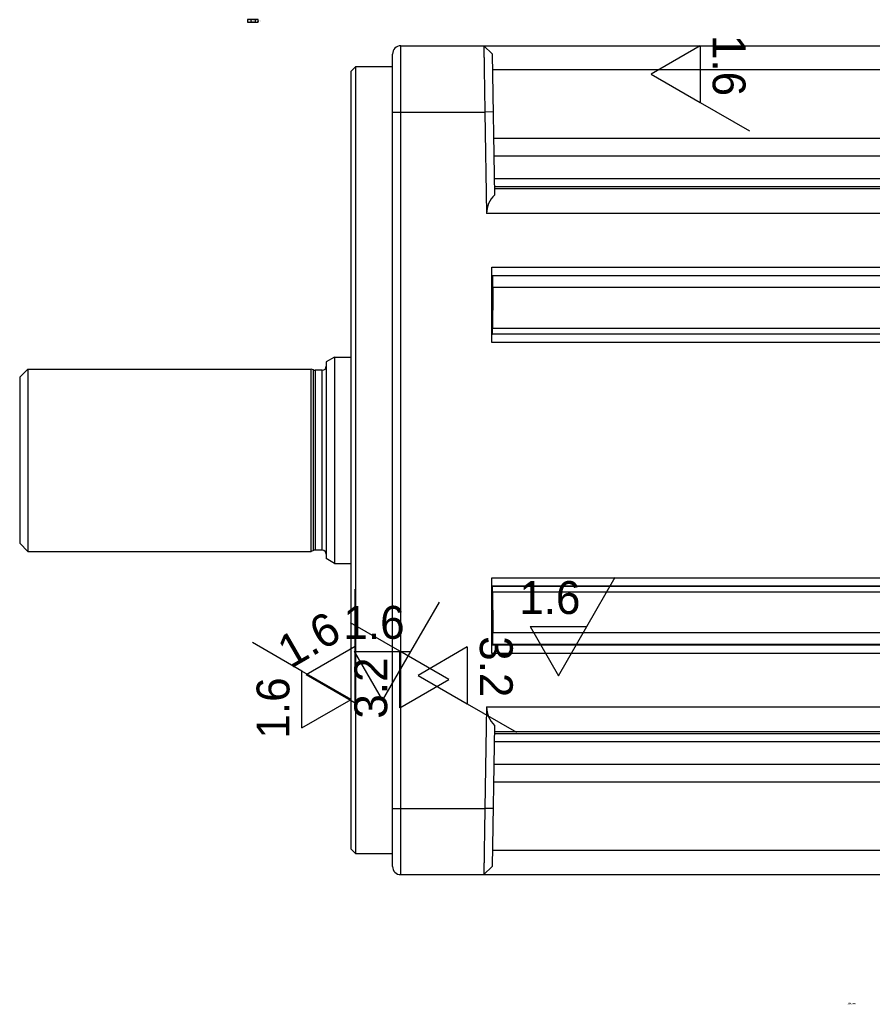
# Model space of a CAD drawing. Header units: millimetres. Extents: x 0 to 874, y 0 to 432.
# Tile 19 of 24: x 673 to 775, y 144 to 263. Entities that reach past the tile are written whole.
import ezdxf

# ---------------------------------------------------------------- set-up
doc = ezdxf.new("R2010")
doc.units = ezdxf.units.MM
doc.header["$LTSCALE"] = 30.734
doc.layers.get('0').update_dxf_attribs({"linetype": 'CONTINUOUS'})
doc.styles.get("Standard").update_dxf_attribs({"font": 'ar_wgl__.ttf'})
doc.styles.add('TEXTSTYLE_1', font='gdt', dxfattribs={"width": 0.8})

# ---------------------------------------------------------------- blocks, each defined once
blk = doc.blocks.new('SF2_BL2', base_point=(754.69, 255.58))
at = {"color": 2, "linetype": 'Continuous'}
for p, q in [((754.68, 260.07), (748.75, 256.64)), ((754.68, 260.07), (754.68, 253.22)), ((748.75, 256.64), (754.68, 253.22)), ((754.68, 253.22), (760.63, 249.78))]:
    blk.add_line(p, q, dxfattribs=at)
blk.add_text('1.6', height=3.969, rotation=270, dxfattribs=at).set_placement((756.19, 261.37))
blk = doc.blocks.new('SF3_BL3', base_point=(726.59, 183.04))
at = {"color": 2, "linetype": 'Continuous'}
for p, q in [((726.58, 187.53), (720.65, 184.1)), ((726.58, 187.53), (726.58, 180.68)), ((720.65, 184.1), (726.58, 180.68)), ((726.58, 180.68), (732.53, 177.24))]:
    blk.add_line(p, q, dxfattribs=at)
blk.add_text('3.2', height=3.969, rotation=270, dxfattribs=at).set_placement((728.09, 188.83))
blk = doc.blocks.new('SF4_BL4', base_point=(718.41, 184.67))
at = {"color": 2, "linetype": 'Continuous'}
for p, q in [((718.42, 187.03), (712.47, 190.46)), ((718.42, 180.18), (718.42, 187.03)), ((724.35, 183.6), (718.42, 187.03)), ((718.42, 180.18), (724.35, 183.6))]:
    blk.add_line(p, q, dxfattribs=at)
blk.add_text('3.2', height=3.969, rotation=90, dxfattribs=at).set_placement((716.91, 178.88))
blk = doc.blocks.new('SF5_BL5', base_point=(738.64, 190))
at = {"color": 2, "linetype": 'Continuous'}
for p, q in [((741, 189.99), (744.43, 195.95)), ((734.15, 189.99), (741, 189.99)), ((734.15, 189.99), (737.57, 184.06)), ((737.57, 184.06), (741, 189.99))]:
    blk.add_line(p, q, dxfattribs=at)
blk.add_text('1.6', height=3.969, dxfattribs=at).set_placement((732.85, 191.51))
blk = doc.blocks.new('SF8_BL7', base_point=(717.42, 187))
at = {"color": 2, "linetype": 'Continuous'}
for p, q in [((719.78, 186.99), (723.22, 192.95)), ((712.93, 186.99), (719.78, 186.99)), ((712.93, 186.99), (716.36, 181.06)), ((716.36, 181.06), (719.78, 186.99))]:
    blk.add_line(p, q, dxfattribs=at)
blk.add_text('1.6', height=3.969, dxfattribs=at).set_placement((711.63, 188.51))
blk = doc.blocks.new('SF11_BL9', base_point=(708.15, 187.63))
at = {"color": 2, "linetype": 'Continuous'}
for p, q in [((713.05, 187.62), (713.05, 194.49)), ((707.12, 184.2), (713.05, 187.62)), ((713.05, 180.78), (713.05, 187.62)), ((707.12, 184.2), (713.05, 180.78))]:
    blk.add_line(p, q, dxfattribs=at)
blk.add_text('1.6', height=3.969, rotation=30, dxfattribs=at).set_placement((705.24, 184.86))
blk = doc.blocks.new('SF12_BL10', base_point=(706.61, 182.28))
at = {"color": 2, "linetype": 'Continuous'}
for p, q in [((706.62, 184.63), (700.67, 188.07)), ((706.62, 177.78), (706.62, 184.63)), ((712.55, 181.21), (706.62, 184.63)), ((706.62, 177.78), (712.55, 181.21))]:
    blk.add_line(p, q, dxfattribs=at)
blk.add_text('1.6', height=3.969, rotation=90, dxfattribs=at).set_placement((705.11, 176.48))
blk = doc.blocks.new('SF2_BL21', base_point=(754.69, 255.58))
at = {"color": 2, "linetype": 'Continuous'}
for p, q in [((754.68, 260.07), (748.75, 256.64)), ((754.68, 260.07), (754.68, 253.22)), ((748.75, 256.64), (754.68, 253.22)), ((754.68, 253.22), (760.63, 249.78))]:
    blk.add_line(p, q, dxfattribs=at)
blk.add_text('1.6', height=3.969, rotation=270, dxfattribs=at).set_placement((756.19, 261.37))
blk = doc.blocks.new('SF3_BL22', base_point=(726.59, 183.04))
at = {"color": 2, "linetype": 'Continuous'}
for p, q in [((726.58, 187.53), (720.65, 184.1)), ((726.58, 187.53), (726.58, 180.68)), ((720.65, 184.1), (726.58, 180.68)), ((726.58, 180.68), (732.53, 177.24))]:
    blk.add_line(p, q, dxfattribs=at)
blk.add_text('3.2', height=3.969, rotation=270, dxfattribs=at).set_placement((728.09, 188.83))
blk = doc.blocks.new('SF4_BL23', base_point=(718.41, 184.67))
at = {"color": 2, "linetype": 'Continuous'}
for p, q in [((718.42, 187.03), (712.47, 190.46)), ((718.42, 180.18), (718.42, 187.03)), ((724.35, 183.6), (718.42, 187.03)), ((718.42, 180.18), (724.35, 183.6))]:
    blk.add_line(p, q, dxfattribs=at)
blk.add_text('3.2', height=3.969, rotation=90, dxfattribs=at).set_placement((716.91, 178.88))
blk = doc.blocks.new('SF5_BL24', base_point=(738.64, 190))
at = {"color": 2, "linetype": 'Continuous'}
for p, q in [((741, 189.99), (744.43, 195.95)), ((734.15, 189.99), (741, 189.99)), ((734.15, 189.99), (737.57, 184.06)), ((737.57, 184.06), (741, 189.99))]:
    blk.add_line(p, q, dxfattribs=at)
blk.add_text('1.6', height=3.969, dxfattribs=at).set_placement((732.85, 191.51))
blk = doc.blocks.new('SF8_BL26', base_point=(717.42, 187))
at = {"color": 2, "linetype": 'Continuous'}
for p, q in [((719.78, 186.99), (723.22, 192.95)), ((712.93, 186.99), (719.78, 186.99)), ((712.93, 186.99), (716.36, 181.06)), ((716.36, 181.06), (719.78, 186.99))]:
    blk.add_line(p, q, dxfattribs=at)
blk.add_text('1.6', height=3.969, dxfattribs=at).set_placement((711.63, 188.51))
blk = doc.blocks.new('SF11_BL28', base_point=(708.15, 187.63))
at = {"color": 2, "linetype": 'Continuous'}
for p, q in [((713.05, 187.62), (713.05, 194.49)), ((707.12, 184.2), (713.05, 187.62)), ((713.05, 180.78), (713.05, 187.62)), ((707.12, 184.2), (713.05, 180.78))]:
    blk.add_line(p, q, dxfattribs=at)
blk.add_text('1.6', height=3.969, rotation=30, dxfattribs=at).set_placement((705.24, 184.86))
blk = doc.blocks.new('SF12_BL29', base_point=(706.61, 182.28))
at = {"color": 2, "linetype": 'Continuous'}
for p, q in [((706.62, 184.63), (700.67, 188.07)), ((706.62, 177.78), (706.62, 184.63)), ((712.55, 181.21), (706.62, 184.63)), ((706.62, 177.78), (712.55, 181.21))]:
    blk.add_line(p, q, dxfattribs=at)
blk.add_text('1.6', height=3.969, rotation=90, dxfattribs=at).set_placement((705.11, 176.48))

msp = doc.modelspace()

# ---------------------------------------------------------------- linework, layer by layer
at = {"color": 2, "linetype": 'Continuous'}
for p, q in [((700.06, 263.21), (700.06, 262.89)), ((701.32, 263.21), (700.06, 263.21)), ((700.06, 262.89), (701.32, 262.89)), ((700.49, 262.89), (700.49, 263.21)), ((701.03, 262.89), (701.03, 263.21)), ((701.32, 262.89), (701.32, 263.21))]:
    msp.add_line(p, q, dxfattribs=at)
at = {"color": 7, "linetype": 'Continuous'}
for p, q in [((717.55, 161.06), (717.55, 259.06)), ((718.55, 160.06), (718.55, 260.06)), ((718.55, 260.06), (823.95, 260.06)), ((729.57, 259.08), (728.57, 260.06)), ((729.57, 259.08), (729.87, 242.05)), ((712.55, 256.98), (713.13, 257.56)), ((712.55, 163.15), (712.55, 256.98)), ((713.13, 162.56), (713.13, 257.56)), ((713.13, 257.56), (717.55, 257.56)), ((823.95, 257.14), (729.6, 257.14)), ((717.55, 252.06), (728.69, 252.06)), ((729.69, 252.08), (728.69, 252.06)), ((728.69, 252.06), (728.9, 239.82)), ((729.75, 248.92), (823.95, 248.92)), ((729.78, 246.79), (823.95, 246.79)), ((823.95, 243.99), (729.83, 243.99)), ((823.95, 243.03), (729.85, 243.03)), ((823.95, 242.82), (729.85, 242.82)), ((823.95, 239.82), (728.9, 239.82)), ((729.55, 224.26), (729.55, 233.36)), ((729.55, 233.36), (823.95, 233.36)), ((729.65, 232.29), (729.58, 232.36)), ((729.58, 232.36), (823.95, 232.36)), ((823.95, 232.29), (729.65, 232.29)), ((823.95, 230.88), (729.67, 230.88)), ((823.95, 225.96), (729.62, 225.96)), ((729.58, 225.26), (729.6, 225.28)), ((823.95, 225.26), (729.58, 225.26)), ((823.95, 225.28), (729.6, 225.28)), ((823.95, 224.26), (729.55, 224.26)), ((710.55, 222.51), (709.55, 221.94)), ((710.55, 222.51), (710.55, 197.61)), ((710.55, 222.51), (712.55, 222.51)), ((672.55, 220.06), (673.55, 221.06)), ((673.55, 221.06), (673.55, 199.06)), ((673.55, 221.06), (707.75, 221.06)), ((707.75, 199.06), (707.75, 221.06)), ((708.01, 220.95), (707.75, 221.06)), ((708.01, 199.17), (708.01, 220.95)), ((709.55, 221.94), (709.55, 198.19)), ((672.55, 220.06), (672.55, 200.06)), ((708.21, 220.91), (708.21, 199.21)), ((709.05, 220.91), (708.21, 220.91)), ((709.05, 199.21), (709.05, 220.91)), ((672.55, 200.06), (673.55, 199.06)), ((673.55, 199.06), (707.75, 199.06)), ((708.01, 199.17), (707.75, 199.06)), ((709.05, 199.21), (708.21, 199.21)), ((710.55, 197.61), (709.55, 198.19)), ((710.55, 197.61), (712.55, 197.61)), ((729.55, 186.76), (729.55, 195.86)), ((729.55, 195.86), (823.95, 195.86)), ((729.6, 194.85), (729.58, 194.86)), ((729.58, 194.86), (823.95, 194.86)), ((823.95, 194.85), (729.6, 194.85)), ((823.95, 194.16), (729.62, 194.16)), ((823.95, 189.25), (729.67, 189.25)), ((729.58, 187.76), (729.65, 187.83)), ((823.95, 187.76), (729.58, 187.76)), ((823.95, 187.83), (729.65, 187.83)), ((823.95, 186.76), (729.55, 186.76)), ((728.9, 180.31), (728.69, 168.06)), ((728.9, 180.31), (823.95, 180.31)), ((729.87, 178.08), (729.57, 161.05)), ((823.95, 177.31), (729.85, 177.31)), ((729.85, 177.1), (823.95, 177.1)), ((729.83, 176.13), (823.95, 176.13)), ((823.95, 173.34), (729.78, 173.34)), ((823.95, 171.21), (729.75, 171.21)), ((717.55, 168.06), (728.69, 168.06)), ((729.69, 168.05), (728.69, 168.06)), ((712.55, 163.15), (713.13, 162.56)), ((823.95, 162.99), (729.6, 162.99)), ((717.55, 162.56), (713.13, 162.56)), ((729.57, 161.05), (728.57, 160.06)), ((718.55, 160.06), (823.95, 160.06))]:
    msp.add_line(p, q, dxfattribs=at)
for centre, radius, start, end in [((718.55, 259.06), 1, 90, 180), ((708.21, 221.41), 0.5, 247, 270), ((709.05, 221.41), 0.5, 270, 360), ((708.21, 198.71), 0.5, 90, 113), ((709.05, 198.71), 0.5, 0, 90), ((718.55, 161.06), 1, 180, 270)]:
    msp.add_arc(centre, radius, start, end, dxfattribs=at)
for centre, major_axis, ratio, start_param, end_param in [((731.91, 239.82), (2.16, -2.12), 0.982697, 3.085922, 3.926991), ((729.65, 231.29), (0, 1), 0.026186, -2.000147, -0.02618), ((730.86, 210.06), (0, 50), 0.026186, 1.141446, 1.247181), ((729.59, 226.28), (0, 1), 0.026186, -3.115413, -1.894412), ((729.59, 193.85), (0, 1), 0.026186, -1.247181, -0.02618), ((730.86, 210.06), (0, 50), 0.026186, -4.388774, -4.283038), ((729.65, 188.83), (0, 1), 0.026186, -3.115413, -1.141446), ((731.91, 180.31), (2.16, 2.12), 0.982697, 2.356194, 3.197263)]:
    msp.add_ellipse(centre, major_axis=major_axis, ratio=ratio, start_param=start_param, end_param=end_param, dxfattribs=at)
for points, knots in [([(728.57, 260.06), (728.57, 260.06), (728.57, 260.06), (728.57, 260.05), (728.57, 260.04), (728.57, 260.02), (728.57, 259.97), (728.57, 259.9), (728.57, 259.82), (728.57, 259.71), (728.58, 259.59), (728.58, 259.39), (728.58, 259.1), (728.59, 258.69), (728.6, 258.23), (728.6, 257.7), (728.61, 257.12), (728.63, 256.26), (728.64, 255.09), (728.67, 253.6), (728.68, 252.58), (728.69, 252.06)], [0, 0, 0, 0, 0.000306, 0.001212, 0.002719, 0.004827, 0.010834, 0.019222, 0.029976, 0.043072, 0.058472, 0.076136, 0.118097, 0.168556, 0.227013, 0.292923, 0.365635, 0.444466, 0.617334, 0.804943, 1, 1, 1, 1]), ([(728.69, 168.06), (728.68, 167.54), (728.67, 166.52), (728.64, 165.04), (728.63, 163.87), (728.61, 163.01), (728.6, 162.43), (728.6, 161.9), (728.59, 161.43), (728.58, 161.03), (728.58, 160.74), (728.58, 160.54), (728.57, 160.41), (728.57, 160.31), (728.57, 160.22), (728.57, 160.16), (728.57, 160.11), (728.57, 160.09), (728.57, 160.07), (728.57, 160.07), (728.57, 160.06), (728.57, 160.06)], [0, 0, 0, 0, 0.195061, 0.382675, 0.555541, 0.634372, 0.707083, 0.772992, 0.831449, 0.881907, 0.923867, 0.94153, 0.956929, 0.970025, 0.980779, 0.989166, 0.995173, 0.99728, 0.998787, 0.999694, 1, 1, 1, 1])]:
    msp.add_open_spline(points, degree=3, knots=knots, dxfattribs=at)

# ---------------------------------------------------------------- block references
at = {"color": 2, "linetype": 'Continuous'}
for name, p in [('SF2_BL2', (754.69, 255.58)), ('SF2_BL21', (754.69, 255.58)), ('SF5_BL5', (738.64, 190)), ('SF5_BL24', (738.64, 190)), ('SF11_BL9', (708.15, 187.63)), ('SF11_BL28', (708.15, 187.63)), ('SF8_BL7', (717.42, 187)), ('SF8_BL26', (717.42, 187)), ('SF4_BL4', (718.41, 184.67)), ('SF4_BL23', (718.41, 184.67)), ('SF12_BL10', (706.61, 182.28)), ('SF12_BL29', (706.61, 182.28)), ('SF3_BL3', (726.59, 183.04)), ('SF3_BL22', (726.59, 183.04))]:
    msp.add_blockref(name, p, dxfattribs=at)

# ---------------------------------------------------------------- texts
at = {"color": 2, "linetype": 'Continuous', "style": 'TEXTSTYLE_1'}
msp.add_text('f', height=0.156, dxfattribs=at).set_placement((700.14, 262.97))
at = {"color": 2, "linetype": 'Continuous'}
for s, p in [('0.03', (700.55, 262.97)), ('B', (701.09, 262.97)), ('(*)', (701.39, 262.97))]:
    msp.add_text(s, height=0.156, dxfattribs=at).set_placement(p)
at = {"color": 2, "linetype": 'Continuous', "insert": (773.45, 144.59), "char_height": 0.156, "width": 1.5542, "attachment_point": 3, "line_spacing_factor": 0.9}
msp.add_mtext('比例 1.000', dxfattribs=at)

doc.saveas('drawing.dxf')
